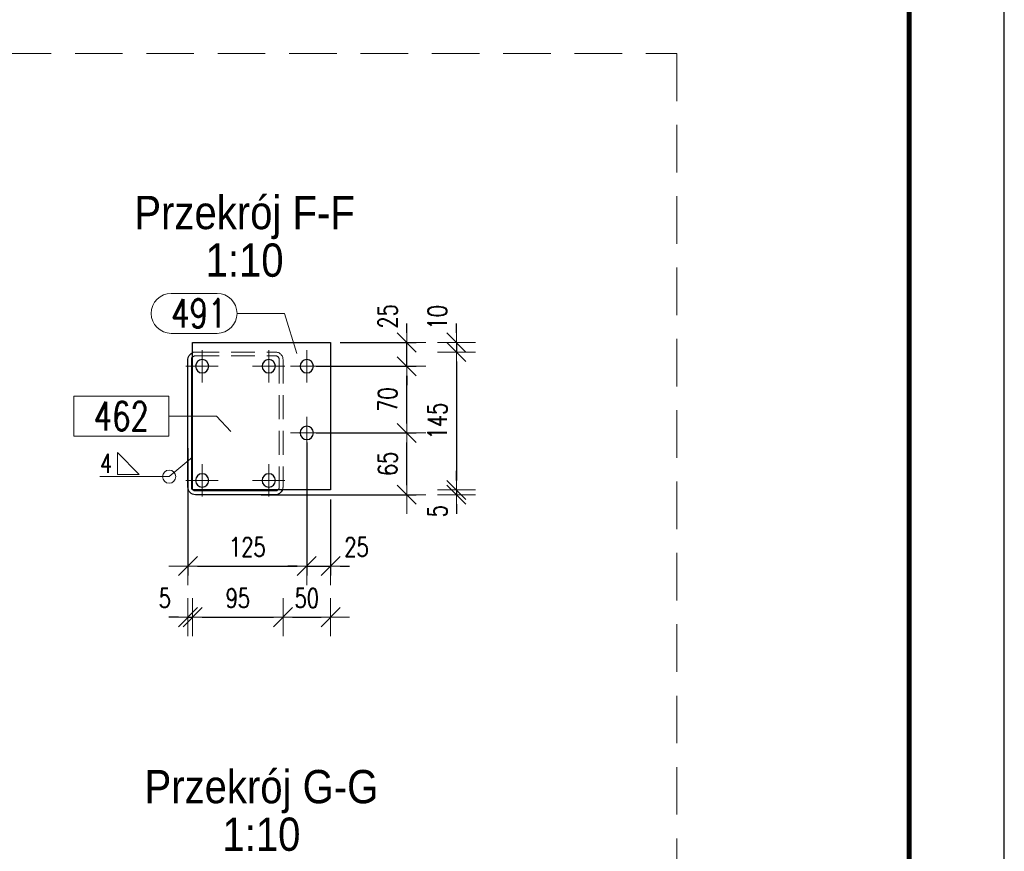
# Model space of a CAD drawing. Header units: millimetres. Extents: x -877 to 135, y 14151 to 14821.
# Tile 45 of 46: x 26 to 129, y 14555 to 14642. Entities that reach past the tile are written whole.
import ezdxf
from ezdxf.enums import TextEntityAlignment as Align

# ---------------------------------------------------------------- set-up
doc = ezdxf.new("R2010")
doc.units = ezdxf.units.MM
doc.header["$LTSCALE"] = 10
doc.linetypes.add('HIDDEN', pattern=[0.375, 0.25, -0.125])
doc.linetypes.add('MITTE', pattern=[2, 1.25, -0.25, 0.25, -0.25])
doc.layers.get('Defpoints').update_dxf_attribs({"color": 1})
doc.layers.add('_FORMATKA', color=8, linetype='Continuous', plot=False)
for name, color, linetype, lineweight in [('_RAMKA', 7, 'Continuous', 35), ('PS_Bolt', 4, 'Continuous', 13), ('PS_DIM', 4, 'Continuous', 13), ('PS_Hidden', 2, 'HIDDEN', 9), ('PS_Mid', 5, 'MITTE', 15), ('PS_Pos', 1, 'Continuous', 15), ('PS_SOLID', 7, 'Continuous', 30), ('PS_TEXT', 3, 'Continuous', 18), ('PS_Weld', 1, 'Continuous', 9)]:
    doc.layers.add(name, color=color, linetype=linetype, lineweight=lineweight)
doc.styles.add('ARIAL', font='arial.ttf')
doc.styles.add('gil', font='txt', dxfattribs={"width": 0.9})
doc.styles.add('simplex', font='simplex.shx', dxfattribs={"width": 0.75})
doc.dimstyles.new('1_10_PRZ', dxfattribs={"dimtxt": 2, "dimasz": 1, "dimexe": 2, "dimexo": 5, "dimgap": 1, "dimtad": 1, "dimdec": 0, "dimlfac": 10, "dimtxsty": 'simplex', "dimblk": 'dimznak', "dimcen": 2, "dimse1": 1, "dimse2": 1, "dimclrt": 3, "dimadec": 1, "dimazin": 0, "dimtfac": 1, "dimtdec": 0, "dimtix": 1, "dimtmove": 2, "dimatfit": 3, "dimldrblk": 'dim-grot', "dimfxl": 1, "dimarcsym": 0})
doc.dimstyles.new('1_10_SC', dxfattribs={"dimtxt": 2, "dimasz": 1, "dimexe": 1, "dimexo": 1, "dimgap": 1, "dimtad": 1, "dimdec": 0, "dimlfac": 10, "dimtxsty": 'simplex', "dimblk": 'dimznak', "dimcen": 2, "dimclrd": 256, "dimclre": 256, "dimclrt": 3, "dimadec": 1, "dimazin": 0, "dimtfac": 1, "dimtdec": 0, "dimtix": 1, "dimtmove": 2, "dimatfit": 3, "dimldrblk": 'dim-grot', "dimfxl": 1, "dimarcsym": 0})

# ---------------------------------------------------------------- blocks, each defined once
blk = doc.blocks.new('*X213')
at = {"color": 4, "linetype": 'Continuous'}
for p, q in [((1234.46, 15544.61), (1235.66, 15543.65)), ((1248.56, 15544.61), (1247.36, 15543.65)), ((1235.66, 15543.65), (1234.46, 15542.69)), ((1248.56, 15543.65), (1234.46, 15543.65)), ((1247.36, 15543.65), (1248.56, 15542.69))]:
    blk.add_line(p, q, dxfattribs=at)
blk = doc.blocks.new('*X214')
at = {"color": 4, "linetype": 'Continuous'}
for p, q in [((1234.46, 15554.61), (1235.66, 15553.65)), ((1248.56, 15554.61), (1247.36, 15553.65)), ((1235.66, 15553.65), (1234.46, 15552.69)), ((1248.56, 15553.65), (1234.46, 15553.65)), ((1247.36, 15553.65), (1248.56, 15552.69))]:
    blk.add_line(p, q, dxfattribs=at)
blk = doc.blocks.new('*X215')
at = {"color": 5, "linetype": 'Continuous'}
for p, q in [((1171.16, 15548.61), (1172.36, 15547.65)), ((1172.36, 15547.65), (1171.16, 15546.69)), ((1184.46, 15547.65), (1171.16, 15547.65)), ((1184.46, 15548.61), (1183.26, 15547.65)), ((1183.26, 15547.65), (1184.46, 15546.69))]:
    blk.add_line(p, q, dxfattribs=at)
blk = doc.blocks.new('*X216')
at = {"color": 5, "linetype": 'Continuous'}
for p, q in [((1171.16, 15555.61), (1172.36, 15554.65)), ((1184.46, 15555.61), (1183.26, 15554.65)), ((1172.36, 15554.65), (1171.16, 15553.69)), ((1184.46, 15554.65), (1171.16, 15554.65)), ((1183.26, 15554.65), (1184.46, 15553.69))]:
    blk.add_line(p, q, dxfattribs=at)
blk = doc.blocks.new('dimznak')
at = {"color": 0}
for points in [[(0, 2), (0, -2)], [(-2, 0), (2, 0)]]:
    blk.add_lwpolyline(points, dxfattribs=at)
at = {"color": 2}
blk.add_lwpolyline([(1, 1), (-1, -1)], dxfattribs=at)
blk = doc.blocks.new('*D217')
at = {"layer": 'Defpoints', "color": 0, "transparency": 16777216}
for p in [(56.12, 14598.58, 39.07), (43.62, 14597.97, 39.07), (56.12, 14584.58)]:
    blk.add_point(p, dxfattribs=at)
at = {"layer": 'PS_DIM', "lineweight": -2, "transparency": 16777216}
for p, q in [((56.12, 14597.58), (56.12, 14583.58)), ((43.62, 14596.97), (43.62, 14583.58)), ((44.62, 14584.58), (55.12, 14584.58))]:
    blk.add_line(p, q, dxfattribs=at)
at = {"layer": 'PS_DIM', "lineweight": -2, "transparency": 16777216, "rotation": 180}
blk.add_blockref('dimznak', (43.62, 14584.58), dxfattribs=at)
at = {"layer": 'PS_DIM', "lineweight": -2, "transparency": 16777216}
blk.add_blockref('dimznak', (56.12, 14584.58), dxfattribs=at)
at = {"layer": 'PS_DIM', "color": 3, "transparency": 16777216, "insert": (49.87, 14586.58), "char_height": 2, "attachment_point": 5, "style": 'simplex'}
blk.add_mtext('125', dxfattribs=at)
blk = doc.blocks.new('dim-grot')
blk.add_hatch(color=256).paths.add_polyline_path([(0, 0), (-2, 0.5), (-2, -0.5)])
blk.add_lwpolyline([(0, 0), (-2, 0.5), (-2, -0.5), (0, 0)])
blk = doc.blocks.new('*D218')
at = {"layer": 'Defpoints', "color": 0, "transparency": 16777216}
for p in [(56.12, 14598.58, 39.07), (58.62, 14592.58, 39.07), (58.62, 14584.58)]:
    blk.add_point(p, dxfattribs=at)
at = {"layer": 'PS_DIM', "lineweight": -2, "transparency": 16777216}
for p, q in [((56.12, 14597.58), (56.12, 14583.58)), ((58.62, 14591.58), (58.62, 14583.58)), ((55.12, 14584.58), (54.12, 14584.58)), ((56.12, 14584.58), (58.62, 14584.58)), ((59.62, 14584.58), (60.62, 14584.58))]:
    blk.add_line(p, q, dxfattribs=at)
blk.add_blockref('dimznak', (56.12, 14584.58), dxfattribs=at)
at = {"layer": 'PS_DIM', "lineweight": -2, "transparency": 16777216, "rotation": 180}
blk.add_blockref('dimznak', (58.62, 14584.58), dxfattribs=at)
at = {"layer": 'PS_DIM', "color": 3, "transparency": 16777216, "insert": (61.35, 14586.58), "char_height": 2, "attachment_point": 5, "style": 'simplex'}
blk.add_mtext('25', dxfattribs=at)
blk = doc.blocks.new('*D219')
at = {"layer": 'Defpoints', "color": 0, "transparency": 16777216}
for p in [(43.62, 14596.79, 39.07), (44.12, 14594.13, 39.07), (44.12, 14579.21)]:
    blk.add_point(p, dxfattribs=at)
at = {"layer": 'PS_DIM', "color": 0, "lineweight": -2, "transparency": 16777216}
for p, q in [((42.62, 14579.21), (41.62, 14579.21)), ((43.62, 14579.21), (44.12, 14579.21)), ((45.12, 14579.21), (46.12, 14579.21))]:
    blk.add_line(p, q, dxfattribs=at)
blk.add_blockref('dimznak', (43.62, 14579.21), dxfattribs=at)
at = {"layer": 'PS_DIM', "color": 0, "lineweight": -2, "transparency": 16777216, "rotation": 180}
blk.add_blockref('dimznak', (44.12, 14579.21), dxfattribs=at)
at = {"layer": 'PS_DIM', "color": 3, "transparency": 16777216, "insert": (41.19, 14581.21), "char_height": 2, "attachment_point": 5, "style": 'simplex'}
blk.add_mtext('5', dxfattribs=at)
blk = doc.blocks.new('*D220')
at = {"layer": 'Defpoints', "color": 0, "transparency": 16777216}
for p in [(53.62, 14596.74, 39.07), (44.12, 14594.13, 39.07), (53.62, 14579.21)]:
    blk.add_point(p, dxfattribs=at)
at = {"layer": 'PS_DIM', "color": 0, "lineweight": -2, "transparency": 16777216}
blk.add_line((45.12, 14579.21), (52.62, 14579.21), dxfattribs=at)
at = {"layer": 'PS_DIM', "color": 0, "lineweight": -2, "transparency": 16777216, "rotation": 180}
blk.add_blockref('dimznak', (44.12, 14579.21), dxfattribs=at)
at = {"layer": 'PS_DIM', "color": 0, "lineweight": -2, "transparency": 16777216}
blk.add_blockref('dimznak', (53.62, 14579.21), dxfattribs=at)
at = {"layer": 'PS_DIM', "color": 3, "transparency": 16777216, "insert": (48.87, 14581.21), "char_height": 2, "attachment_point": 5, "style": 'simplex'}
blk.add_mtext('95', dxfattribs=at)
blk = doc.blocks.new('*D221')
at = {"layer": 'Defpoints', "color": 0, "transparency": 16777216}
for p in [(53.62, 14596.74, 39.07), (58.62, 14592.58, 39.07), (58.62, 14579.21)]:
    blk.add_point(p, dxfattribs=at)
at = {"layer": 'PS_DIM', "color": 0, "lineweight": -2, "transparency": 16777216}
blk.add_line((54.62, 14579.21), (57.62, 14579.21), dxfattribs=at)
at = {"layer": 'PS_DIM', "color": 0, "lineweight": -2, "transparency": 16777216, "rotation": 180}
blk.add_blockref('dimznak', (53.62, 14579.21), dxfattribs=at)
at = {"layer": 'PS_DIM', "color": 0, "lineweight": -2, "transparency": 16777216}
blk.add_blockref('dimznak', (58.62, 14579.21), dxfattribs=at)
at = {"layer": 'PS_DIM', "color": 3, "transparency": 16777216, "insert": (56.12, 14581.21), "char_height": 2, "attachment_point": 5, "style": 'simplex'}
blk.add_mtext('50', dxfattribs=at)
blk = doc.blocks.new('*D222')
at = {"layer": 'Defpoints', "color": 0, "transparency": 16777216}
for p in [(56.12, 14598.58, 39.07), (66.62, 14598.58), (50.34, 14592.08, 39.07)]:
    blk.add_point(p, dxfattribs=at)
at = {"layer": 'PS_DIM', "lineweight": -2, "transparency": 16777216}
for p, q in [((57.12, 14598.58), (67.62, 14598.58)), ((66.62, 14593.08), (66.62, 14597.58)), ((51.34, 14592.08), (67.62, 14592.08))]:
    blk.add_line(p, q, dxfattribs=at)
for p, rotation in [((66.62, 14598.58), 90), ((66.62, 14592.08), 270)]:
    blk.add_blockref('dimznak', p, dxfattribs=dict(at, rotation=rotation))
at = {"layer": 'PS_DIM', "color": 3, "transparency": 16777216, "insert": (64.62, 14595.33), "char_height": 2, "attachment_point": 5, "rotation": 90, "style": 'simplex'}
blk.add_mtext('65', dxfattribs=at)
blk = doc.blocks.new('*D223')
at = {"layer": 'Defpoints', "color": 0, "transparency": 16777216}
for p in [(56.12, 14605.58, 39.07), (66.62, 14605.58), (56.12, 14598.58, 39.07)]:
    blk.add_point(p, dxfattribs=at)
at = {"layer": 'PS_DIM', "lineweight": -2, "transparency": 16777216}
for p, q in [((57.12, 14605.58), (67.62, 14605.58)), ((66.62, 14599.58), (66.62, 14604.58)), ((57.12, 14598.58), (67.62, 14598.58))]:
    blk.add_line(p, q, dxfattribs=at)
for p, rotation in [((66.62, 14605.58), 90), ((66.62, 14598.58), 270)]:
    blk.add_blockref('dimznak', p, dxfattribs=dict(at, rotation=rotation))
at = {"layer": 'PS_DIM', "color": 3, "transparency": 16777216, "insert": (64.62, 14602.08), "char_height": 2, "attachment_point": 5, "rotation": 90, "style": 'simplex'}
blk.add_mtext('70', dxfattribs=at)
blk = doc.blocks.new('*D224')
at = {"layer": 'Defpoints', "color": 0, "transparency": 16777216}
for p in [(58.62, 14608.08, 39.07), (66.62, 14608.08), (56.12, 14605.58, 39.07)]:
    blk.add_point(p, dxfattribs=at)
at = {"layer": 'PS_DIM', "lineweight": -2, "transparency": 16777216}
for p, q in [((66.62, 14609.08), (66.62, 14610.08)), ((59.62, 14608.08), (67.62, 14608.08)), ((66.62, 14605.58), (66.62, 14608.08)), ((57.12, 14605.58), (67.62, 14605.58)), ((66.62, 14604.58), (66.62, 14603.58))]:
    blk.add_line(p, q, dxfattribs=at)
for p, rotation in [((66.62, 14608.08), 270), ((66.62, 14605.58), 90)]:
    blk.add_blockref('dimznak', p, dxfattribs=dict(at, rotation=rotation))
at = {"layer": 'PS_DIM', "color": 3, "transparency": 16777216, "insert": (64.62, 14610.82), "char_height": 2, "attachment_point": 5, "rotation": 90, "style": 'simplex'}
blk.add_mtext('25', dxfattribs=at)
blk = doc.blocks.new('*D225')
at = {"layer": 'Defpoints', "color": 0, "transparency": 16777216}
for p in [(58.62, 14608.08, 39.07), (48.62, 14607.08, 39.07), (71.85, 14607.08)]:
    blk.add_point(p, dxfattribs=at)
at = {"layer": 'PS_DIM', "color": 0, "lineweight": -2, "transparency": 16777216}
for p, q in [((71.85, 14609.08), (71.85, 14610.08)), ((71.85, 14608.08), (71.85, 14607.08)), ((71.85, 14606.08), (71.85, 14605.08))]:
    blk.add_line(p, q, dxfattribs=at)
for p, rotation in [((71.85, 14608.08), 270), ((71.85, 14607.08), 90)]:
    blk.add_blockref('dimznak', p, dxfattribs=dict(at, rotation=rotation))
at = {"layer": 'PS_DIM', "color": 3, "transparency": 16777216, "insert": (69.85, 14610.73), "char_height": 2, "attachment_point": 5, "rotation": 90, "style": 'simplex'}
blk.add_mtext('10', dxfattribs=at)
blk = doc.blocks.new('*D226')
at = {"layer": 'Defpoints', "color": 0, "transparency": 16777216}
for p in [(48.62, 14607.08, 39.07), (56.7, 14592.58, 39.07), (71.85, 14592.58)]:
    blk.add_point(p, dxfattribs=at)
at = {"layer": 'PS_DIM', "color": 0, "lineweight": -2, "transparency": 16777216}
blk.add_line((71.85, 14606.08), (71.85, 14593.58), dxfattribs=at)
for p, rotation in [((71.85, 14607.08), 90), ((71.85, 14592.58), 270)]:
    blk.add_blockref('dimznak', p, dxfattribs=dict(at, rotation=rotation))
at = {"layer": 'PS_DIM', "color": 3, "transparency": 16777216, "insert": (69.85, 14599.83), "char_height": 2, "attachment_point": 5, "rotation": 90, "style": 'simplex'}
blk.add_mtext('145', dxfattribs=at)
blk = doc.blocks.new('*D227')
at = {"layer": 'Defpoints', "color": 0, "transparency": 16777216}
for p in [(56.7, 14592.58, 39.07), (48.62, 14592.08, 39.07), (71.85, 14592.08)]:
    blk.add_point(p, dxfattribs=at)
at = {"layer": 'PS_DIM', "color": 0, "lineweight": -2, "transparency": 16777216}
for p, q in [((71.85, 14593.58), (71.85, 14594.58)), ((71.85, 14592.58), (71.85, 14592.08)), ((71.85, 14591.08), (71.85, 14590.08))]:
    blk.add_line(p, q, dxfattribs=at)
for p, rotation in [((71.85, 14592.58), 270), ((71.85, 14592.08), 90)]:
    blk.add_blockref('dimznak', p, dxfattribs=dict(at, rotation=rotation))
at = {"layer": 'PS_DIM', "color": 3, "transparency": 16777216, "insert": (69.85, 14590.36), "char_height": 2, "attachment_point": 5, "rotation": 90, "style": 'simplex'}
blk.add_mtext('5', dxfattribs=at)
blk = doc.blocks.new('Przekrój')
at = {"layer": 'PS_DIM', "style": 'ARIAL', "flags": 4}
for tag, p in [('PRZEKRÓJ', (7.89, 7.75)), ('SKALA', (7.89, 1.75))]:
    blk.add_attdef(tag, text='', height=3.5, dxfattribs=at).set_placement(p, align=Align.MIDDLE_CENTER)
blk = doc.blocks.new('*U279')
at = {"layer": '_FORMATKA', "lineweight": -3}
blk.add_lwpolyline([(-1000, 0), (0, 0), (0, 594), (-1000, 594)], close=True, dxfattribs=at)
at = {"layer": '_RAMKA', "lineweight": -3, "const_width": 0.5}
blk.add_lwpolyline([(-970, 10), (-10, 10), (-10, 584), (-970, 584)], close=True, dxfattribs=at)
blk = doc.blocks.new('*X1092')
at = {"color": 1}
for p, q in [((41.87, 14613.24), (46.69, 14613.24)), ((48.79, 14611.14), (53.79, 14611.14)), ((55.06, 14606.93), (53.79, 14611.14)), ((41.87, 14609.04), (46.69, 14609.04))]:
    blk.add_line(p, q, dxfattribs=at)
for centre, start, end in [((41.87, 14611.14), 90, 270), ((46.69, 14611.14), 270, 90)]:
    blk.add_arc(centre, 2.1, start, end, dxfattribs=at)
at = {"color": 30, "style": 'simplex', "width": 0.75}
blk.add_text('491', height=3, dxfattribs=at).set_placement((41.87, 14609.64))
blk = doc.blocks.new('*X1093')
at = {"color": 1}
for p, q in [((41.62, 14602.43), (31.63, 14602.43)), ((31.63, 14602.43), (31.63, 14598.23)), ((41.62, 14598.23), (41.62, 14602.43)), ((41.62, 14600.33), (46.62, 14600.33)), ((48.13, 14598.72), (46.62, 14600.33)), ((31.63, 14598.23), (41.62, 14598.23))]:
    blk.add_line(p, q, dxfattribs=at)
at = {"color": 30, "style": 'simplex', "width": 0.75}
blk.add_text('462', height=3, dxfattribs=at).set_placement((33.73, 14598.83))
blk = doc.blocks.new('*X1118')
at = {"color": 3}
for p, q in [((38.51, 14594.21), (36.21, 14596.51)), ((36.21, 14596.51), (36.21, 14594.21)), ((36.21, 14594.21), (38.51, 14594.21))]:
    blk.add_line(p, q, dxfattribs=at)
at = {"color": 9}
for p in [(44.12, 14596.02, 39.07), (34.37, 14593.98)]:
    blk.add_line(p, (41.65, 14593.98), dxfattribs=at)
blk.add_circle((41.65, 14593.98), 0.69, dxfattribs=at)
at = {"color": 2, "style": 'simplex', "width": 0.75}
blk.add_text('4', height=2, dxfattribs=at).set_placement((34.37, 14594.38))

msp = doc.modelspace()

# ---------------------------------------------------------------- linework, layer by layer
at = {"layer": 'PS_DIM', "color": 40, "linetype": 'HIDDEN', "ltscale": 2}
msp.add_lwpolyline([(-50.74, 14638.46), (95.02, 14638.46), (95.02, 14322.56), (-50.74, 14322.56)], close=True, dxfattribs=at)
at = {"layer": 'PS_Hidden', "color": 2, "linetype": 'HIDDEN', "extrusion": (1, 0, 2.22045e-16)}
for p, q in [((44.42, 14607.08, 39.07), (52.82, 14607.08, 39.07)), ((44.42, 14606.68, 39.07), (52.82, 14606.68, 39.07)), ((53.22, 14606.28, 39.07), (53.22, 14592.88, 39.07)), ((53.62, 14606.28, 39.07), (53.62, 14592.88, 39.07))]:
    msp.add_line(p, q, dxfattribs=at)
at = {"layer": 'PS_Hidden', "color": 2, "linetype": 'HIDDEN', "extrusion": (2.22045e-16, 0, -1)}
for centre, radius, start, end in [((-44.42, 14606.28, -39.07), 0.8, 67.9757, 90), ((-52.82, 14606.28, -39.07), 0.8, 90, 180), ((-44.42, 14606.28, -39.07), 0.4, 41.4096, 90), ((-52.82, 14606.28, -39.07), 0.4, 90, 180), ((-44.42, 14592.88, -39.07), 0.4, 311.4096, 318.5904), ((-52.82, 14592.88, -39.07), 0.4, 180, 228.5904), ((-52.82, 14592.88, -39.07), 0.8, 180, 202.0243)]:
    msp.add_arc(centre, radius, start, end, dxfattribs=at)
at = {"layer": 'PS_Mid', "color": 5, "linetype": 'MITTE', "extrusion": (1, 0, 2.22045e-16)}
for p, q in [((45.12, 14603.88, 39.07), (45.12, 14607.28, 39.07)), ((52.12, 14603.88, 39.07), (52.12, 14607.28, 39.07)), ((56.12, 14603.88, 39.07), (56.12, 14607.28, 39.07)), ((46.82, 14605.58, 39.07), (43.42, 14605.58, 39.07)), ((53.82, 14605.58, 39.07), (50.42, 14605.58, 39.07)), ((57.82, 14605.58, 39.07), (54.42, 14605.58, 39.07)), ((56.12, 14596.88, 39.07), (56.12, 14600.28, 39.07)), ((57.82, 14598.58, 39.07), (54.42, 14598.58, 39.07)), ((45.12, 14591.88, 39.07), (45.12, 14595.28, 39.07)), ((52.12, 14591.88, 39.07), (52.12, 14595.28, 39.07)), ((46.82, 14593.58, 39.07), (43.42, 14593.58, 39.07)), ((53.82, 14593.58, 39.07), (50.42, 14593.58, 39.07))]:
    msp.add_line(p, q, dxfattribs=at)
at = {"layer": 'PS_SOLID', "color": 7, "linetype": 'Continuous', "extrusion": (1, 0, 2.22045e-16)}
for p, q in [((44.12, 14592.58, 39.07), (44.12, 14608.08, 39.07)), ((44.12, 14608.08, 39.07), (58.62, 14608.08, 39.07)), ((58.62, 14608.08, 39.07), (58.62, 14592.58, 39.07)), ((43.62, 14592.88, 39.07), (43.62, 14606.28, 39.07)), ((44.02, 14592.88, 39.07), (44.02, 14606.28, 39.07)), ((58.62, 14592.58, 39.07), (44.12, 14592.58, 39.07)), ((52.82, 14592.48, 39.07), (44.42, 14592.48, 39.07)), ((52.82, 14592.08, 39.07), (44.42, 14592.08, 39.07))]:
    msp.add_line(p, q, dxfattribs=at)
at = {"layer": 'PS_SOLID', "color": 7, "linetype": 'Continuous', "extrusion": (2.22045e-16, 0, -1)}
for centre in [(-45.12, 14605.58, -39.07), (-52.12, 14605.58, -39.07), (-56.12, 14605.58, -39.07), (-56.12, 14598.58, -39.07), (-45.12, 14593.58, -39.07), (-52.12, 14593.58, -39.07)]:
    msp.add_circle(centre, 0.7, dxfattribs=at)
for centre, radius, start, end in [((-44.42, 14606.28, -39.07), 0.8, 0, 67.9757), ((-44.42, 14606.28, -39.07), 0.4, 0, 41.4096), ((-44.42, 14592.88, -39.07), 0.8, 270, 0), ((-44.42, 14592.88, -39.07), 0.4, 318.5904, 0), ((-44.42, 14592.88, -39.07), 0.4, 270, 311.4096), ((-52.82, 14592.88, -39.07), 0.4, 228.5904, 270), ((-52.82, 14592.88, -39.07), 0.8, 202.0243, 270)]:
    msp.add_arc(centre, radius, start, end, dxfattribs=at)

# ---------------------------------------------------------------- block references
at = {"layer": 'PS_Bolt', "color": 5, "extrusion": (1, 0, 2.22045e-16), "rotation": 270}
for name in ['*X216', '*X215']:
    msp.add_blockref(name, (-949.07, 1209.49, 58.62), dxfattribs=at)
at = {"layer": 'PS_Bolt', "color": 4, "extrusion": (1, 0, 2.22045e-16), "rotation": 270}
for name in ['*X214', '*X213']:
    msp.add_blockref(name, (-949.07, 1209.49, 58.62), dxfattribs=at)
at = {"layer": 'PS_DIM'}
msp.add_blockref('*U279', (129.44, 14151.07), dxfattribs=at)
ref = msp.add_blockref('Przekrój', (41.7, 14611.19), dxfattribs=at)
ref.add_attrib('PRZEKRÓJ', 'Przekrój F-F', dxfattribs={"layer": 'PS_TEXT', "height": 3.5, "style": 'gil', "width": 0.9}).set_placement((49.58, 14618.94), align=Align.BOTTOM_CENTER)
ref.add_attrib('SKALA', '1:10', dxfattribs={"layer": 'PS_TEXT', "height": 3.5, "style": 'gil', "width": 0.9}).set_placement((49.58, 14613.94), align=Align.BOTTOM_CENTER)
ref = msp.add_blockref('Przekrój', (43.46, 14550.85), dxfattribs=at)
ref.add_attrib('PRZEKRÓJ', 'Przekrój G-G', dxfattribs={"layer": 'PS_TEXT', "height": 3.5, "style": 'gil', "width": 0.9}).set_placement((51.35, 14558.6), align=Align.BOTTOM_CENTER)
ref.add_attrib('SKALA', '1:10', dxfattribs={"layer": 'PS_TEXT', "height": 3.5, "style": 'gil', "width": 0.9}).set_placement((51.35, 14553.6), align=Align.BOTTOM_CENTER)
at = {"layer": 'PS_Pos'}
for name in ['*X1092', '*X1093']:
    msp.add_blockref(name, (0, 0), dxfattribs=at)
at = {"layer": 'PS_Weld'}
msp.add_blockref('*X1118', (0, 0), dxfattribs=at)

# ---------------------------------------------------------------- dimensions: what is measured, and where the dimension line sits
at = {"layer": 'PS_DIM'}
for base, p1, p2, dimstyle, picture, middle in [((71.85, 14607.08), (58.62, 14608.08, 39.07), (48.62, 14607.08, 39.07), '1_10_PRZ', '*D225', (69.85, 14610.73)), ((66.62, 14608.08), (56.12, 14605.58, 39.07), (58.62, 14608.08, 39.07), '1_10_SC', '*D224', (64.62, 14610.82)), ((71.85, 14592.08), (56.7, 14592.58, 39.07), (48.62, 14592.08, 39.07), '1_10_PRZ', '*D227', (69.85, 14590.36))]:
    dim = msp.add_linear_dim(base=base, p1=p1, p2=p2, angle=90, dimstyle=dimstyle, dxfattribs=at)
    dim.commit()
    dim.dimension.update_dxf_attribs({"geometry": picture, "text_midpoint": middle, "dimtype": 128})
for base, p1, p2, dimstyle, picture, middle in [((71.85, 14592.58), (48.62, 14607.08, 39.07), (56.7, 14592.58, 39.07), '1_10_PRZ', '*D226', (69.85, 14599.83)), ((66.62, 14605.58), (56.12, 14598.58, 39.07), (56.12, 14605.58, 39.07), '1_10_SC', '*D223', (64.62, 14602.08)), ((66.62, 14598.58), (50.34, 14592.08, 39.07), (56.12, 14598.58, 39.07), '1_10_SC', '*D222', (64.62, 14595.33))]:
    dim = msp.add_linear_dim(base=base, p1=p1, p2=p2, angle=90, dimstyle=dimstyle, dxfattribs=at)
    dim.commit()
    dim.dimension.update_dxf_attribs({"geometry": picture, "text_midpoint": middle})
for base, p1, p2, dimstyle, picture, middle in [((56.12, 14584.58), (43.62, 14597.97, 39.07), (56.12, 14598.58, 39.07), '1_10_SC', '*D217', (49.87, 14586.58)), ((53.62, 14579.21), (44.12, 14594.13, 39.07), (53.62, 14596.74, 39.07), '1_10_PRZ', '*D220', (48.87, 14581.21)), ((58.62, 14579.21), (53.62, 14596.74, 39.07), (58.62, 14592.58, 39.07), '1_10_PRZ', '*D221', (56.12, 14581.21))]:
    dim = msp.add_linear_dim(base=base, p1=p1, p2=p2, dimstyle=dimstyle, dxfattribs=at)
    dim.commit()
    dim.dimension.update_dxf_attribs({"geometry": picture, "text_midpoint": middle})
for base, p1, p2, dimstyle, picture, middle in [((58.62, 14584.58), (56.12, 14598.58, 39.07), (58.62, 14592.58, 39.07), '1_10_SC', '*D218', (61.35, 14586.58)), ((44.12, 14579.21), (43.62, 14596.79, 39.07), (44.12, 14594.13, 39.07), '1_10_PRZ', '*D219', (41.19, 14581.21))]:
    dim = msp.add_linear_dim(base=base, p1=p1, p2=p2, dimstyle=dimstyle, dxfattribs=at)
    dim.commit()
    dim.dimension.update_dxf_attribs({"geometry": picture, "text_midpoint": middle, "dimtype": 128})

doc.saveas('drawing.dxf')
